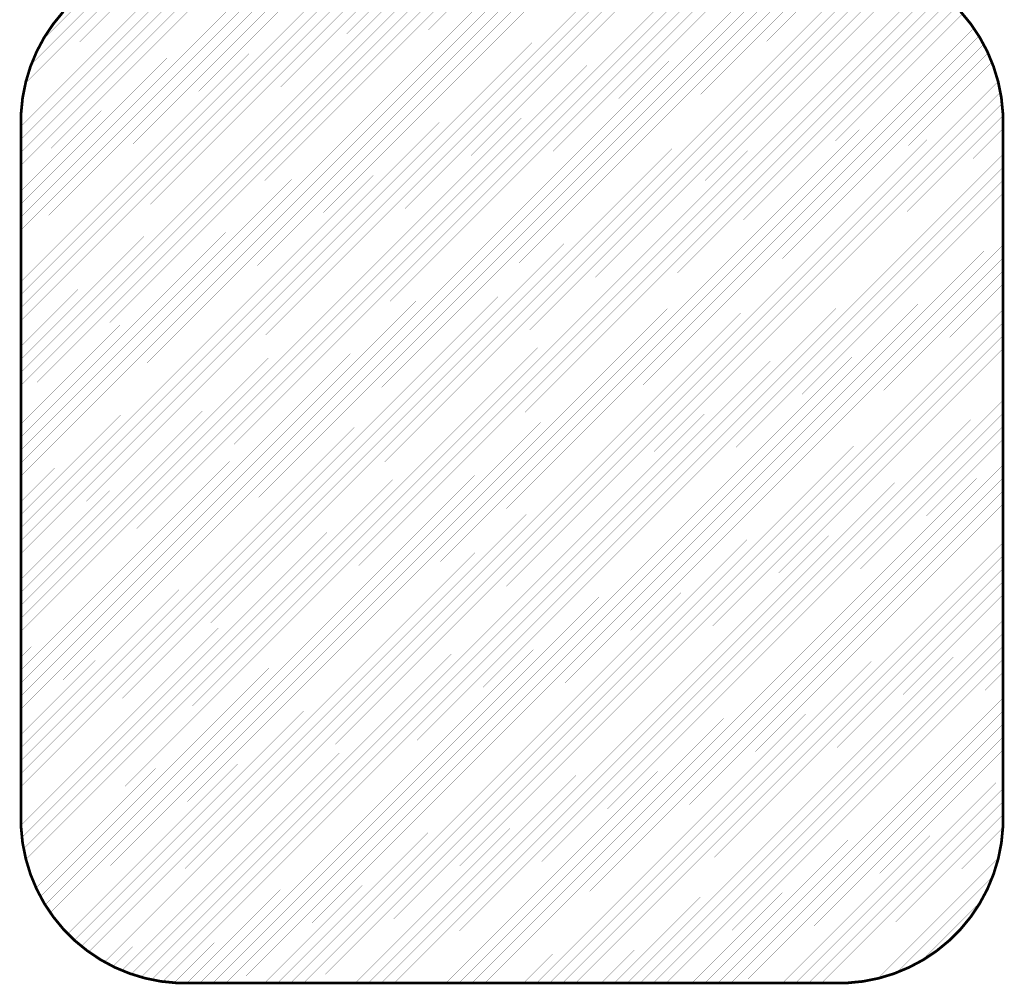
# Model space of a CAD drawing. Header units: inches. Extents: x -23 to 463, y -58 to 145.
# Tile 252 of 256: x 48 to 186, y -58 to 78. Entities that reach past the tile are written whole.
import ezdxf

# ---------------------------------------------------------------- set-up
doc = ezdxf.new("R2010")
doc.units = ezdxf.units.IN
doc.layers.add('Top Overlay', color=2, linetype='Continuous')

msp = doc.modelspace()

# ---------------------------------------------------------------- linework, layer by layer
at = {"layer": 'Top Overlay'}
for points, const_width in [([(48.42, 64.37), (70.25, 86.2)], 0.0254), ([(48.41, 62.55), (72.07, 86.2)], 0.0254), ([(48.41, 60.73), (73.88, 86.2)], 0.0254), ([(48.41, 58.92), (75.7, 86.2)], 0.0254), ([(48.41, 57.1), (77.51, 86.2)], 0.0254), ([(48.41, 55.28), (79.33, 86.2)], 0.0254), ([(48.41, 53.47), (81.14, 86.2)], 0.0254), ([(48.41, 51.65), (82.96, 86.2)], 0.0254), ([(48.41, 49.84), (84.78, 86.2)], 0.0254), ([(48.41, 48.02), (86.59, 86.2)], 0.0254), ([(48.41, 46.21), (88.41, 86.2)], 0.0254), ([(48.41, 44.39), (90.22, 86.2)], 0.0254), ([(48.41, 42.57), (92.04, 86.2)], 0.0254), ([(48.41, 40.76), (93.85, 86.2)], 0.0254), ([(48.41, 38.94), (95.67, 86.2)], 0.0254), ([(48.41, 37.13), (97.49, 86.2)], 0.0254), ([(48.41, 35.31), (99.3, 86.2)], 0.0254), ([(48.41, 33.5), (101.12, 86.2)], 0.0254), ([(48.41, 31.68), (102.93, 86.2)], 0.0254), ([(48.41, 29.86), (104.75, 86.2)], 0.0254), ([(48.41, 28.05), (106.56, 86.2)], 0.0254), ([(48.41, 26.23), (108.38, 86.2)], 0.0254), ([(48.41, 24.42), (110.2, 86.2)], 0.0254), ([(48.41, 22.6), (112.01, 86.2)], 0.0254), ([(48.41, 20.79), (113.83, 86.2)], 0.0254), ([(48.41, 18.97), (115.64, 86.2)], 0.0254), ([(48.41, 17.15), (117.46, 86.2)], 0.0254), ([(48.41, 15.34), (119.27, 86.2)], 0.0254), ([(48.41, 13.52), (121.09, 86.2)], 0.0254), ([(48.41, 11.71), (122.91, 86.2)], 0.0254), ([(48.41, 9.89), (124.72, 86.2)], 0.0254), ([(48.41, 8.07), (126.54, 86.2)], 0.0254), ([(48.41, 6.26), (128.35, 86.2)], 0.0254), ([(48.41, 4.44), (130.17, 86.2)], 0.0254), ([(48.41, 2.63), (131.99, 86.2)], 0.0254), ([(48.41, 0.81), (133.8, 86.2)], 0.0254), ([(48.41, -1), (135.62, 86.2)], 0.0254), ([(48.41, -2.82), (137.43, 86.2)], 0.0254), ([(48.41, -4.64), (139.25, 86.2)], 0.0254), ([(48.41, -6.45), (141.06, 86.2)], 0.0254), ([(48.41, -8.27), (142.88, 86.2)], 0.0254), ([(48.41, -10.08), (144.7, 86.2)], 0.0254), ([(48.41, -11.9), (146.51, 86.2)], 0.0254), ([(48.41, -13.71), (148.33, 86.2)], 0.0254), ([(48.41, -15.53), (150.14, 86.2)], 0.0254), ([(48.41, -17.35), (151.96, 86.2)], 0.0254), ([(48.41, -19.16), (153.77, 86.2)], 0.0254), ([(48.41, -20.98), (155.59, 86.2)], 0.0254), ([(48.41, -22.79), (157.41, 86.2)], 0.0254), ([(48.41, -24.61), (159.22, 86.2)], 0.0254), ([(48.41, -26.42), (161.04, 86.2)], 0.0254), ([(48.41, -28.24), (162.85, 86.2)], 0.0254), ([(48.41, -30.06), (164.63, 86.16)], 0.0254), ([(48.41, -31.87), (166.29, 86)], 0.0254), ([(48.41, -33.69), (167.82, 85.72)], 0.0254), ([(48.61, 66.38), (68.24, 86)], 0.0254), ([(48.41, -35.5), (169.28, 85.36)], 0.0254), ([(48.55, -37.18), (170.67, 84.94)], 0.0254), ([(48.79, -38.76), (171.97, 84.42)], 0.0254), ([(49.04, 68.62), (66, 85.58)], 0.0254), ([(49.85, 71.25), (63.37, 84.77)], 0.0254), ([(49.09, -40.27), (173.23, 83.86)], 0.0254), ([(49.51, -41.66), (174.41, 83.23)], 0.0254), ([(51.47, 74.68), (59.93, 83.15)], 0.0254), ([(49.99, -43.01), (175.54, 82.55)], 0.0254), ([(50.52, -44.29), (176.63, 81.82)], 0.0254), ([(51.14, -45.49), (177.64, 81.02)], 0.0254), ([(51.79, -46.65), (178.63, 80.19)], 0.0254), ([(52.52, -47.74), (179.54, 79.28)], 0.0254), ([(52.92, 76.9), (54.35, 78.65)], 0.381), ([(180.15, 78.65), (181.59, 76.9)], 0.381), ([(53.28, -48.79), (180.42, 78.34)], 0.0254), ([(54.1, -49.79), (181.24, 77.35)], 0.0254), ([(51.66, 75.02), (52.92, 76.9)], 0.381), ([(54.98, -50.72), (182, 76.3)], 0.0254), ([(181.59, 76.9), (182.84, 75.02)], 0.381), ([(50.6, 73.03), (51.66, 75.02)], 0.381), ([(55.89, -51.63), (182.73, 75.21)], 0.0254), ([(182.84, 75.02), (183.91, 73.03)], 0.381), ([(49.73, 70.94), (50.6, 73.03)], 0.381), ([(56.88, -52.45), (183.38, 74.04)], 0.0254), ([(183.91, 73.03), (184.77, 70.94)], 0.381), ([(57.9, -53.26), (183.99, 72.84)], 0.0254), ([(49.08, 68.78), (49.73, 70.94)], 0.381), ([(58.98, -53.98), (184.53, 71.56)], 0.0254), ([(184.77, 70.94), (185.43, 68.78)], 0.381), ([(60.12, -54.67), (185, 70.22)], 0.0254), ([(48.63, 66.56), (49.08, 68.78)], 0.381), ([(61.3, -55.3), (185.42, 68.82)], 0.0254), ([(185.43, 68.78), (185.87, 66.56)], 0.381), ([(48.41, 64.31), (48.63, 66.56)], 0.381), ([(62.56, -55.85), (185.73, 67.31)], 0.0254), ([(185.87, 66.56), (186.09, 64.31)], 0.381), ([(63.86, -56.37), (185.95, 65.72)], 0.0254), ([(48.41, 63.18), (48.41, 64.31)], 0.381), ([(65.25, -56.79), (186.09, 64.05)], 0.0254), ([(186.09, 63.18), (186.09, 64.31)], 0.381), ([(48.41, 63.18), (48.41, -34.6)], 0.381), ([(66.72, -57.14), (186.09, 62.23)], 0.0254), ([(186.09, -34.6), (186.09, 63.18)], 0.381), ([(68.25, -57.43), (186.09, 60.41)], 0.0254), ([(69.9, -57.59), (186.09, 58.6)], 0.0254), ([(71.69, -57.62), (186.09, 56.78)], 0.0254), ([(73.5, -57.62), (186.09, 54.97)], 0.0254), ([(75.32, -57.62), (186.09, 53.15)], 0.0254), ([(77.13, -57.62), (186.09, 51.34)], 0.0254), ([(78.95, -57.62), (186.09, 49.52)], 0.0254), ([(80.77, -57.62), (186.09, 47.7)], 0.0254), ([(82.58, -57.62), (186.09, 45.89)], 0.0254), ([(84.4, -57.62), (186.09, 44.07)], 0.0254), ([(86.21, -57.62), (186.09, 42.26)], 0.0254), ([(88.03, -57.62), (186.09, 40.44)], 0.0254), ([(89.84, -57.62), (186.09, 38.62)], 0.0254), ([(91.66, -57.62), (186.09, 36.81)], 0.0254), ([(93.48, -57.62), (186.09, 34.99)], 0.0254), ([(95.29, -57.62), (186.09, 33.18)], 0.0254), ([(97.11, -57.62), (186.09, 31.36)], 0.0254), ([(98.92, -57.62), (186.09, 29.55)], 0.0254), ([(100.74, -57.62), (186.09, 27.73)], 0.0254), ([(102.55, -57.62), (186.09, 25.91)], 0.0254), ([(104.37, -57.62), (186.09, 24.1)], 0.0254), ([(106.19, -57.62), (186.09, 22.28)], 0.0254), ([(108, -57.62), (186.09, 20.47)], 0.0254), ([(109.82, -57.62), (186.09, 18.65)], 0.0254), ([(111.63, -57.62), (186.09, 16.84)], 0.0254), ([(113.45, -57.62), (186.09, 15.02)], 0.0254), ([(115.26, -57.62), (186.09, 13.2)], 0.0254), ([(117.08, -57.62), (186.09, 11.39)], 0.0254), ([(118.9, -57.62), (186.09, 9.57)], 0.0254), ([(120.71, -57.62), (186.09, 7.76)], 0.0254), ([(122.53, -57.62), (186.09, 5.94)], 0.0254), ([(124.34, -57.62), (186.09, 4.13)], 0.0254), ([(126.16, -57.62), (186.09, 2.31)], 0.0254), ([(127.97, -57.62), (186.09, 0.49)], 0.0254), ([(129.79, -57.62), (186.09, -1.32)], 0.0254), ([(131.61, -57.62), (186.09, -3.14)], 0.0254), ([(133.42, -57.62), (186.09, -4.95)], 0.0254), ([(135.24, -57.62), (186.09, -6.77)], 0.0254), ([(137.05, -57.62), (186.09, -8.58)], 0.0254), ([(138.87, -57.62), (186.09, -10.4)], 0.0254), ([(140.69, -57.62), (186.09, -12.22)], 0.0254), ([(142.5, -57.62), (186.09, -14.03)], 0.0254), ([(144.32, -57.62), (186.09, -15.85)], 0.0254), ([(146.13, -57.62), (186.09, -17.66)], 0.0254), ([(147.95, -57.62), (186.09, -19.48)], 0.0254), ([(149.76, -57.62), (186.09, -21.29)], 0.0254), ([(151.58, -57.62), (186.09, -23.11)], 0.0254), ([(153.4, -57.62), (186.09, -24.93)], 0.0254), ([(155.21, -57.62), (186.09, -26.74)], 0.0254), ([(157.03, -57.62), (186.09, -28.56)], 0.0254), ([(158.84, -57.62), (186.09, -30.37)], 0.0254), ([(160.66, -57.62), (186.09, -32.19)], 0.0254), ([(48.41, -35.73), (48.41, -34.6)], 0.381), ([(162.47, -57.62), (186.09, -34)], 0.0254), ([(186.09, -35.73), (186.09, -34.6)], 0.381), ([(48.41, -35.73), (48.63, -37.98)], 0.381), ([(164.29, -57.62), (186.08, -35.83)], 0.0254), ([(185.87, -37.98), (186.09, -35.73)], 0.381), ([(48.63, -37.98), (49.08, -40.2)], 0.381), ([(166.31, -57.42), (185.89, -37.84)], 0.0254), ([(185.43, -40.2), (185.87, -37.98)], 0.381), ([(49.08, -40.2), (49.73, -42.36)], 0.381), ([(184.77, -42.36), (185.43, -40.2)], 0.381), ([(168.55, -56.99), (185.45, -40.09)], 0.0254), ([(49.73, -42.36), (50.6, -44.45)], 0.381), ([(171.2, -56.16), (184.63, -42.73)], 0.0254), ([(183.91, -44.45), (184.77, -42.36)], 0.381), ([(50.6, -44.45), (51.66, -46.45)], 0.381), ([(182.84, -46.44), (183.91, -44.45)], 0.381), ([(51.66, -46.45), (52.92, -48.32)], 0.381), ([(174.65, -54.53), (182.99, -46.18)], 0.0254), ([(181.59, -48.32), (182.84, -46.44)], 0.381), ([(52.92, -48.32), (54.35, -50.07)], 0.381), ([(180.15, -50.07), (181.59, -48.32)], 0.381), ([(54.35, -50.07), (55.95, -51.67)], 0.381), ([(178.55, -51.67), (180.15, -50.07)], 0.381), ([(55.95, -51.67), (57.7, -53.1)], 0.381), ([(176.81, -53.1), (178.55, -51.67)], 0.381), ([(57.7, -53.1), (59.58, -54.36)], 0.381), ([(174.93, -54.36), (176.81, -53.1)], 0.381), ([(59.58, -54.36), (61.57, -55.43)], 0.381), ([(172.93, -55.42), (174.93, -54.36)], 0.381), ([(61.57, -55.43), (63.66, -56.29)], 0.381), ([(63.66, -56.29), (65.82, -56.95)], 0.381), ([(168.68, -56.95), (170.85, -56.29)], 0.381), ([(170.85, -56.29), (172.93, -55.42)], 0.381), ([(65.82, -56.95), (68.04, -57.39)], 0.381), ([(68.04, -57.39), (70.29, -57.61)], 0.381), ([(70.29, -57.61), (71.42, -57.61)], 0.381), ([(71.42, -57.61), (163.09, -57.61)], 0.381), ([(163.09, -57.61), (164.22, -57.61)], 0.381), ([(164.22, -57.61), (166.47, -57.39)], 0.381), ([(166.47, -57.39), (168.68, -56.95)], 0.381)]:
    msp.add_lwpolyline(points, dxfattribs=dict(at, const_width=const_width))
for points, const_width in [([(181.23, 77.35, 1), (181.24, 77.35, 1)], 0.0127), ([(52.82, 76.9, 1), (53.01, 76.9, 1)], 0.191), ([(52.82, 76.9, 1), (53.01, 76.9, 1)], 0.191), ([(181.49, 76.9, 1), (181.68, 76.9, 1)], 0.191), ([(181.49, 76.9, 1), (181.68, 76.9, 1)], 0.191), ([(182, 76.3, 1), (182.01, 76.3, 1)], 0.0127), ([(51.46, 74.68, 1), (51.48, 74.68, 1)], 0.0127), ([(51.57, 75.02, 1), (51.76, 75.02, 1)], 0.191), ([(51.57, 75.02, 1), (51.76, 75.02, 1)], 0.191), ([(182.75, 75.02, 1), (182.94, 75.02, 1)], 0.191), ([(182.75, 75.02, 1), (182.94, 75.02, 1)], 0.191), ([(182.72, 75.21, 1), (182.74, 75.21, 1)], 0.0127), ([(50.5, 73.03, 1), (50.69, 73.03, 1)], 0.191), ([(50.5, 73.03, 1), (50.69, 73.03, 1)], 0.191), ([(183.37, 74.04, 1), (183.38, 74.04, 1)], 0.0127), ([(183.81, 73.03, 1), (184, 73.03, 1)], 0.191), ([(183.81, 73.03, 1), (184, 73.03, 1)], 0.191), ([(183.99, 72.84, 1), (184, 72.84, 1)], 0.0127), ([(49.64, 70.94, 1), (49.83, 70.94, 1)], 0.191), ([(49.64, 70.94, 1), (49.83, 70.94, 1)], 0.191), ([(49.84, 71.25, 1), (49.86, 71.25, 1)], 0.0127), ([(184.52, 71.56, 1), (184.53, 71.56, 1)], 0.0127), ([(184.68, 70.94, 1), (184.87, 70.94, 1)], 0.191), ([(184.68, 70.94, 1), (184.87, 70.94, 1)], 0.191), ([(184.99, 70.22, 1), (185.01, 70.22, 1)], 0.0127), ([(48.98, 68.78, 1), (49.17, 68.78, 1)], 0.191), ([(48.98, 68.78, 1), (49.17, 68.78, 1)], 0.191), ([(49.03, 68.62, 1), (49.05, 68.62, 1)], 0.0127), ([(185.33, 68.78, 1), (185.52, 68.78, 1)], 0.191), ([(185.33, 68.78, 1), (185.52, 68.78, 1)], 0.191), ([(185.42, 68.82, 1), (185.43, 68.82, 1)], 0.0127), ([(48.54, 66.56, 1), (48.73, 66.56, 1)], 0.191), ([(48.54, 66.56, 1), (48.73, 66.56, 1)], 0.191), ([(48.61, 66.38, 1), (48.62, 66.38, 1)], 0.0127), ([(185.78, 66.56, 1), (185.97, 66.56, 1)], 0.191), ([(185.78, 66.56, 1), (185.97, 66.56, 1)], 0.191), ([(185.72, 67.31, 1), (185.73, 67.31, 1)], 0.0127), ([(185.95, 65.72, 1), (185.96, 65.72, 1)], 0.0127), ([(48.32, 64.31, 1), (48.51, 64.31, 1)], 0.191), ([(48.32, 64.31, 1), (48.51, 64.31, 1)], 0.191), ([(48.41, 64.37, 1), (48.42, 64.37, 1)], 0.0127), ([(186, 64.31, 1), (186.19, 64.31, 1)], 0.191), ([(186, 64.31, 1), (186.19, 64.31, 1)], 0.191), ([(186.09, 64.05, 1), (186.1, 64.05, 1)], 0.0127), ([(48.32, 63.18, 1), (48.51, 63.18, 1)], 0.191), ([(48.32, 63.18, 1), (48.51, 63.18, 1)], 0.191), ([(48.41, 62.55, 1), (48.42, 62.55, 1)], 0.0127), ([(186, 63.18, 1), (186.19, 63.18, 1)], 0.191), ([(186, 63.18, 1), (186.19, 63.18, 1)], 0.191), ([(186.09, 62.23, 1), (186.1, 62.23, 1)], 0.0127), ([(48.41, 60.73, 1), (48.42, 60.73, 1)], 0.0127), ([(186.09, 60.41, 1), (186.1, 60.41, 1)], 0.0127), ([(48.41, 58.92, 1), (48.42, 58.92, 1)], 0.0127), ([(186.09, 58.6, 1), (186.1, 58.6, 1)], 0.0127), ([(48.41, 57.1, 1), (48.42, 57.1, 1)], 0.0127), ([(186.09, 56.78, 1), (186.1, 56.78, 1)], 0.0127), ([(48.41, 55.28, 1), (48.42, 55.28, 1)], 0.0127), ([(186.09, 54.97, 1), (186.1, 54.97, 1)], 0.0127), ([(48.41, 53.47, 1), (48.42, 53.47, 1)], 0.0127), ([(186.09, 53.15, 1), (186.1, 53.15, 1)], 0.0127), ([(48.41, 51.65, 1), (48.42, 51.65, 1)], 0.0127), ([(186.09, 51.34, 1), (186.1, 51.34, 1)], 0.0127), ([(48.41, 49.84, 1), (48.42, 49.84, 1)], 0.0127), ([(186.09, 49.52, 1), (186.1, 49.52, 1)], 0.0127), ([(48.41, 48.02, 1), (48.42, 48.02, 1)], 0.0127), ([(186.09, 47.7, 1), (186.1, 47.7, 1)], 0.0127), ([(48.41, 46.21, 1), (48.42, 46.21, 1)], 0.0127), ([(186.09, 45.89, 1), (186.1, 45.89, 1)], 0.0127), ([(48.41, 44.39, 1), (48.42, 44.39, 1)], 0.0127), ([(186.09, 44.07, 1), (186.1, 44.07, 1)], 0.0127), ([(48.41, 42.57, 1), (48.42, 42.57, 1)], 0.0127), ([(186.09, 42.26, 1), (186.1, 42.26, 1)], 0.0127), ([(48.41, 40.76, 1), (48.42, 40.76, 1)], 0.0127), ([(186.09, 40.44, 1), (186.1, 40.44, 1)], 0.0127), ([(48.41, 38.94, 1), (48.42, 38.94, 1)], 0.0127), ([(186.09, 38.62, 1), (186.1, 38.62, 1)], 0.0127), ([(48.41, 37.13, 1), (48.42, 37.13, 1)], 0.0127), ([(186.09, 36.81, 1), (186.1, 36.81, 1)], 0.0127), ([(48.41, 35.31, 1), (48.42, 35.31, 1)], 0.0127), ([(186.09, 34.99, 1), (186.1, 34.99, 1)], 0.0127), ([(48.41, 33.5, 1), (48.42, 33.5, 1)], 0.0127), ([(186.09, 33.18, 1), (186.1, 33.18, 1)], 0.0127), ([(48.41, 31.68, 1), (48.42, 31.68, 1)], 0.0127), ([(186.09, 31.36, 1), (186.1, 31.36, 1)], 0.0127), ([(48.41, 29.86, 1), (48.42, 29.86, 1)], 0.0127), ([(186.09, 29.55, 1), (186.1, 29.55, 1)], 0.0127), ([(48.41, 28.05, 1), (48.42, 28.05, 1)], 0.0127), ([(186.09, 27.73, 1), (186.1, 27.73, 1)], 0.0127), ([(48.41, 26.23, 1), (48.42, 26.23, 1)], 0.0127), ([(186.09, 25.91, 1), (186.1, 25.91, 1)], 0.0127), ([(48.41, 24.42, 1), (48.42, 24.42, 1)], 0.0127), ([(186.09, 24.1, 1), (186.1, 24.1, 1)], 0.0127), ([(48.41, 22.6, 1), (48.42, 22.6, 1)], 0.0127), ([(186.09, 22.28, 1), (186.1, 22.28, 1)], 0.0127), ([(48.41, 20.79, 1), (48.42, 20.79, 1)], 0.0127), ([(186.09, 20.47, 1), (186.1, 20.47, 1)], 0.0127), ([(48.41, 18.97, 1), (48.42, 18.97, 1)], 0.0127), ([(186.09, 18.65, 1), (186.1, 18.65, 1)], 0.0127), ([(48.41, 17.15, 1), (48.42, 17.15, 1)], 0.0127), ([(186.09, 16.84, 1), (186.1, 16.84, 1)], 0.0127), ([(48.41, 15.34, 1), (48.42, 15.34, 1)], 0.0127), ([(186.09, 15.02, 1), (186.1, 15.02, 1)], 0.0127), ([(48.41, 13.52, 1), (48.42, 13.52, 1)], 0.0127), ([(186.09, 13.2, 1), (186.1, 13.2, 1)], 0.0127), ([(48.41, 11.71, 1), (48.42, 11.71, 1)], 0.0127), ([(186.09, 11.39, 1), (186.1, 11.39, 1)], 0.0127), ([(48.41, 9.89, 1), (48.42, 9.89, 1)], 0.0127), ([(186.09, 9.57, 1), (186.1, 9.57, 1)], 0.0127), ([(48.41, 8.07, 1), (48.42, 8.07, 1)], 0.0127), ([(186.09, 7.76, 1), (186.1, 7.76, 1)], 0.0127), ([(48.41, 6.26, 1), (48.42, 6.26, 1)], 0.0127), ([(186.09, 5.94, 1), (186.1, 5.94, 1)], 0.0127), ([(48.41, 4.44, 1), (48.42, 4.44, 1)], 0.0127), ([(186.09, 4.13, 1), (186.1, 4.13, 1)], 0.0127), ([(48.41, 2.63, 1), (48.42, 2.63, 1)], 0.0127), ([(186.09, 2.31, 1), (186.1, 2.31, 1)], 0.0127), ([(48.41, 0.81, 1), (48.42, 0.81, 1)], 0.0127), ([(186.09, 0.49, 1), (186.1, 0.49, 1)], 0.0127), ([(48.41, -1, 1), (48.42, -1, 1)], 0.0127), ([(186.09, -1.32, 1), (186.1, -1.32, 1)], 0.0127), ([(48.41, -2.82, 1), (48.42, -2.82, 1)], 0.0127), ([(186.09, -3.14, 1), (186.1, -3.14, 1)], 0.0127), ([(48.41, -4.64, 1), (48.42, -4.64, 1)], 0.0127), ([(186.09, -4.95, 1), (186.1, -4.95, 1)], 0.0127), ([(48.41, -6.45, 1), (48.42, -6.45, 1)], 0.0127), ([(186.09, -6.77, 1), (186.1, -6.77, 1)], 0.0127), ([(48.41, -8.27, 1), (48.42, -8.27, 1)], 0.0127), ([(186.09, -8.58, 1), (186.1, -8.58, 1)], 0.0127), ([(48.41, -10.08, 1), (48.42, -10.08, 1)], 0.0127), ([(186.09, -10.4, 1), (186.1, -10.4, 1)], 0.0127), ([(48.41, -11.9, 1), (48.42, -11.9, 1)], 0.0127), ([(186.09, -12.22, 1), (186.1, -12.22, 1)], 0.0127), ([(48.41, -13.71, 1), (48.42, -13.71, 1)], 0.0127), ([(186.09, -14.03, 1), (186.1, -14.03, 1)], 0.0127), ([(48.41, -15.53, 1), (48.42, -15.53, 1)], 0.0127), ([(186.09, -15.85, 1), (186.1, -15.85, 1)], 0.0127), ([(48.41, -17.35, 1), (48.42, -17.35, 1)], 0.0127), ([(186.09, -17.66, 1), (186.1, -17.66, 1)], 0.0127), ([(48.41, -19.16, 1), (48.42, -19.16, 1)], 0.0127), ([(186.09, -19.48, 1), (186.1, -19.48, 1)], 0.0127), ([(48.41, -20.98, 1), (48.42, -20.98, 1)], 0.0127), ([(186.09, -21.29, 1), (186.1, -21.29, 1)], 0.0127), ([(48.41, -22.79, 1), (48.42, -22.79, 1)], 0.0127), ([(186.09, -23.11, 1), (186.1, -23.11, 1)], 0.0127), ([(48.41, -24.61, 1), (48.42, -24.61, 1)], 0.0127), ([(186.09, -24.93, 1), (186.1, -24.93, 1)], 0.0127), ([(48.41, -26.42, 1), (48.42, -26.42, 1)], 0.0127), ([(186.09, -26.74, 1), (186.1, -26.74, 1)], 0.0127), ([(48.41, -28.24, 1), (48.42, -28.24, 1)], 0.0127), ([(186.09, -28.56, 1), (186.1, -28.56, 1)], 0.0127), ([(48.41, -30.06, 1), (48.42, -30.06, 1)], 0.0127), ([(186.09, -30.37, 1), (186.1, -30.37, 1)], 0.0127), ([(48.41, -31.87, 1), (48.42, -31.87, 1)], 0.0127), ([(186.09, -32.19, 1), (186.1, -32.19, 1)], 0.0127), ([(48.32, -34.6, 1), (48.51, -34.6, 1)], 0.191), ([(48.32, -34.6, 1), (48.51, -34.6, 1)], 0.191), ([(48.41, -33.69, 1), (48.42, -33.69, 1)], 0.0127), ([(186, -34.6, 1), (186.19, -34.6, 1)], 0.191), ([(186, -34.6, 1), (186.19, -34.6, 1)], 0.191), ([(186.09, -34, 1), (186.1, -34, 1)], 0.0127), ([(48.32, -35.73, 1), (48.51, -35.73, 1)], 0.191), ([(48.32, -35.73, 1), (48.51, -35.73, 1)], 0.191), ([(48.41, -35.5, 1), (48.42, -35.5, 1)], 0.0127), ([(186, -35.73, 1), (186.19, -35.73, 1)], 0.191), ([(186, -35.73, 1), (186.19, -35.73, 1)], 0.191), ([(186.08, -35.83, 1), (186.09, -35.83, 1)], 0.0127), ([(48.55, -37.18, 1), (48.56, -37.18, 1)], 0.0127), ([(48.54, -37.98, 1), (48.73, -37.98, 1)], 0.191), ([(48.54, -37.98, 1), (48.73, -37.98, 1)], 0.191), ([(185.77, -37.98, 1), (185.96, -37.98, 1)], 0.191), ([(185.77, -37.98, 1), (185.96, -37.98, 1)], 0.191), ([(185.88, -37.84, 1), (185.89, -37.84, 1)], 0.0127), ([(48.78, -38.76, 1), (48.79, -38.76, 1)], 0.0127), ([(48.98, -40.2, 1), (49.17, -40.2, 1)], 0.191), ([(48.98, -40.2, 1), (49.17, -40.2, 1)], 0.191), ([(185.33, -40.2, 1), (185.52, -40.2, 1)], 0.191), ([(185.33, -40.2, 1), (185.52, -40.2, 1)], 0.191), ([(49.09, -40.27, 1), (49.1, -40.27, 1)], 0.0127), ([(185.45, -40.09, 1), (185.46, -40.09, 1)], 0.0127), ([(49.51, -41.66, 1), (49.52, -41.66, 1)], 0.0127), ([(49.64, -42.36, 1), (49.83, -42.36, 1)], 0.191), ([(49.64, -42.36, 1), (49.83, -42.36, 1)], 0.191), ([(184.68, -42.36, 1), (184.87, -42.36, 1)], 0.191), ([(184.68, -42.36, 1), (184.87, -42.36, 1)], 0.191), ([(184.62, -42.73, 1), (184.63, -42.73, 1)], 0.0127), ([(49.98, -43.01, 1), (50, -43.01, 1)], 0.0127), ([(50.5, -44.45, 1), (50.69, -44.45, 1)], 0.191), ([(50.5, -44.45, 1), (50.69, -44.45, 1)], 0.191), ([(50.52, -44.29, 1), (50.53, -44.29, 1)], 0.0127), ([(51.13, -45.49, 1), (51.15, -45.49, 1)], 0.0127), ([(183.81, -44.45, 1), (184, -44.45, 1)], 0.191), ([(183.81, -44.45, 1), (184, -44.45, 1)], 0.191), ([(51.57, -46.45, 1), (51.76, -46.45, 1)], 0.191), ([(51.57, -46.45, 1), (51.76, -46.45, 1)], 0.191), ([(51.78, -46.65, 1), (51.79, -46.65, 1)], 0.0127), ([(182.75, -46.44, 1), (182.94, -46.44, 1)], 0.191), ([(182.75, -46.44, 1), (182.94, -46.44, 1)], 0.191), ([(182.99, -46.18, 1), (183, -46.18, 1)], 0.0127), ([(52.51, -47.74, 1), (52.52, -47.74, 1)], 0.0127), ([(52.82, -48.32, 1), (53.01, -48.32, 1)], 0.191), ([(52.82, -48.32, 1), (53.01, -48.32, 1)], 0.191), ([(181.49, -48.32, 1), (181.68, -48.32, 1)], 0.191), ([(181.49, -48.32, 1), (181.68, -48.32, 1)], 0.191), ([(53.28, -48.79, 1), (53.29, -48.79, 1)], 0.0127), ([(54.1, -49.79, 1), (54.11, -49.79, 1)], 0.0127), ([(54.26, -50.07, 1), (54.45, -50.07, 1)], 0.191), ([(54.26, -50.07, 1), (54.45, -50.07, 1)], 0.191), ([(54.98, -50.72, 1), (54.99, -50.72, 1)], 0.0127), ([(180.06, -50.07, 1), (180.25, -50.07, 1)], 0.191), ([(180.06, -50.07, 1), (180.25, -50.07, 1)], 0.191), ([(55.86, -51.67, 1), (56.05, -51.67, 1)], 0.191), ([(55.86, -51.67, 1), (56.05, -51.67, 1)], 0.191), ([(55.88, -51.63, 1), (55.9, -51.63, 1)], 0.0127), ([(56.88, -52.45, 1), (56.89, -52.45, 1)], 0.0127), ([(178.46, -51.67, 1), (178.65, -51.67, 1)], 0.191), ([(178.46, -51.67, 1), (178.65, -51.67, 1)], 0.191), ([(57.6, -53.1, 1), (57.79, -53.1, 1)], 0.191), ([(57.6, -53.1, 1), (57.79, -53.1, 1)], 0.191), ([(57.89, -53.26, 1), (57.9, -53.26, 1)], 0.0127), ([(176.71, -53.1, 1), (176.9, -53.1, 1)], 0.191), ([(176.71, -53.1, 1), (176.9, -53.1, 1)], 0.191), ([(58.98, -53.98, 1), (58.99, -53.98, 1)], 0.0127), ([(59.48, -54.36, 1), (59.67, -54.36, 1)], 0.191), ([(59.48, -54.36, 1), (59.67, -54.36, 1)], 0.191), ([(60.11, -54.67, 1), (60.12, -54.67, 1)], 0.0127), ([(174.64, -54.53, 1), (174.65, -54.53, 1)], 0.0127), ([(174.83, -54.36, 1), (175.02, -54.36, 1)], 0.191), ([(174.83, -54.36, 1), (175.02, -54.36, 1)], 0.191), ([(61.29, -55.3, 1), (61.31, -55.3, 1)], 0.0127), ([(61.48, -55.43, 1), (61.67, -55.43, 1)], 0.191), ([(61.48, -55.43, 1), (61.67, -55.43, 1)], 0.191), ([(62.55, -55.85, 1), (62.57, -55.85, 1)], 0.0127), ([(63.56, -56.29, 1), (63.75, -56.29, 1)], 0.191), ([(63.56, -56.29, 1), (63.75, -56.29, 1)], 0.191), ([(63.85, -56.37, 1), (63.87, -56.37, 1)], 0.0127), ([(170.75, -56.29, 1), (170.94, -56.29, 1)], 0.191), ([(170.75, -56.29, 1), (170.94, -56.29, 1)], 0.191), ([(171.19, -56.16, 1), (171.2, -56.16, 1)], 0.0127), ([(172.84, -55.42, 1), (173.03, -55.42, 1)], 0.191), ([(172.84, -55.42, 1), (173.03, -55.42, 1)], 0.191), ([(65.25, -56.79, 1), (65.26, -56.79, 1)], 0.0127), ([(65.73, -56.95, 1), (65.92, -56.95, 1)], 0.191), ([(65.73, -56.95, 1), (65.92, -56.95, 1)], 0.191), ([(66.71, -57.14, 1), (66.72, -57.14, 1)], 0.0127), ([(67.94, -57.39, 1), (68.13, -57.39, 1)], 0.191), ([(67.94, -57.39, 1), (68.13, -57.39, 1)], 0.191), ([(68.24, -57.43, 1), (68.26, -57.43, 1)], 0.0127), ([(69.9, -57.59, 1), (69.91, -57.59, 1)], 0.0127), ([(70.19, -57.61, 1), (70.38, -57.61, 1)], 0.191), ([(70.19, -57.61, 1), (70.38, -57.61, 1)], 0.191), ([(71.32, -57.61, 1), (71.51, -57.61, 1)], 0.191), ([(71.32, -57.61, 1), (71.51, -57.61, 1)], 0.191), ([(71.68, -57.62, 1), (71.69, -57.62, 1)], 0.0127), ([(73.5, -57.62, 1), (73.51, -57.62, 1)], 0.0127), ([(75.31, -57.62, 1), (75.32, -57.62, 1)], 0.0127), ([(77.13, -57.62, 1), (77.14, -57.62, 1)], 0.0127), ([(78.94, -57.62, 1), (78.96, -57.62, 1)], 0.0127), ([(80.76, -57.62, 1), (80.77, -57.62, 1)], 0.0127), ([(82.57, -57.62, 1), (82.59, -57.62, 1)], 0.0127), ([(84.39, -57.62, 1), (84.4, -57.62, 1)], 0.0127), ([(86.21, -57.62, 1), (86.22, -57.62, 1)], 0.0127), ([(88.02, -57.62, 1), (88.03, -57.62, 1)], 0.0127), ([(89.84, -57.62, 1), (89.85, -57.62, 1)], 0.0127), ([(91.65, -57.62, 1), (91.67, -57.62, 1)], 0.0127), ([(93.47, -57.62, 1), (93.48, -57.62, 1)], 0.0127), ([(95.29, -57.62, 1), (95.3, -57.62, 1)], 0.0127), ([(97.1, -57.62, 1), (97.11, -57.62, 1)], 0.0127), ([(98.92, -57.62, 1), (98.93, -57.62, 1)], 0.0127), ([(100.73, -57.62, 1), (100.74, -57.62, 1)], 0.0127), ([(102.55, -57.62, 1), (102.56, -57.62, 1)], 0.0127), ([(104.36, -57.62, 1), (104.38, -57.62, 1)], 0.0127), ([(106.18, -57.62, 1), (106.19, -57.62, 1)], 0.0127), ([(108, -57.62, 1), (108.01, -57.62, 1)], 0.0127), ([(109.81, -57.62, 1), (109.82, -57.62, 1)], 0.0127), ([(111.63, -57.62, 1), (111.64, -57.62, 1)], 0.0127), ([(113.44, -57.62, 1), (113.46, -57.62, 1)], 0.0127), ([(115.26, -57.62, 1), (115.27, -57.62, 1)], 0.0127), ([(117.07, -57.62, 1), (117.09, -57.62, 1)], 0.0127), ([(118.89, -57.62, 1), (118.9, -57.62, 1)], 0.0127), ([(120.71, -57.62, 1), (120.72, -57.62, 1)], 0.0127), ([(122.52, -57.62, 1), (122.53, -57.62, 1)], 0.0127), ([(124.34, -57.62, 1), (124.35, -57.62, 1)], 0.0127), ([(126.15, -57.62, 1), (126.17, -57.62, 1)], 0.0127), ([(127.97, -57.62, 1), (127.98, -57.62, 1)], 0.0127), ([(129.78, -57.62, 1), (129.8, -57.62, 1)], 0.0127), ([(131.6, -57.62, 1), (131.61, -57.62, 1)], 0.0127), ([(133.42, -57.62, 1), (133.43, -57.62, 1)], 0.0127), ([(135.23, -57.62, 1), (135.24, -57.62, 1)], 0.0127), ([(137.05, -57.62, 1), (137.06, -57.62, 1)], 0.0127), ([(138.86, -57.62, 1), (138.88, -57.62, 1)], 0.0127), ([(140.68, -57.62, 1), (140.69, -57.62, 1)], 0.0127), ([(142.49, -57.62, 1), (142.51, -57.62, 1)], 0.0127), ([(144.31, -57.62, 1), (144.32, -57.62, 1)], 0.0127), ([(146.13, -57.62, 1), (146.14, -57.62, 1)], 0.0127), ([(147.94, -57.62, 1), (147.95, -57.62, 1)], 0.0127), ([(149.76, -57.62, 1), (149.77, -57.62, 1)], 0.0127), ([(151.57, -57.62, 1), (151.59, -57.62, 1)], 0.0127), ([(153.39, -57.62, 1), (153.4, -57.62, 1)], 0.0127), ([(155.2, -57.62, 1), (155.22, -57.62, 1)], 0.0127), ([(157.02, -57.62, 1), (157.03, -57.62, 1)], 0.0127), ([(158.84, -57.62, 1), (158.85, -57.62, 1)], 0.0127), ([(160.65, -57.62, 1), (160.66, -57.62, 1)], 0.0127), ([(162.47, -57.62, 1), (162.48, -57.62, 1)], 0.0127), ([(162.99, -57.61, 1), (163.18, -57.61, 1)], 0.191), ([(162.99, -57.61, 1), (163.18, -57.61, 1)], 0.191), ([(164.12, -57.61, 1), (164.31, -57.61, 1)], 0.191), ([(164.12, -57.61, 1), (164.31, -57.61, 1)], 0.191), ([(164.29, -57.62, 1), (164.3, -57.62, 1)], 0.0127), ([(166.37, -57.39, 1), (166.56, -57.39, 1)], 0.191), ([(166.37, -57.39, 1), (166.56, -57.39, 1)], 0.191), ([(166.3, -57.42, 1), (166.31, -57.42, 1)], 0.0127), ([(168.59, -56.95, 1), (168.78, -56.95, 1)], 0.191), ([(168.59, -56.95, 1), (168.78, -56.95, 1)], 0.191), ([(168.55, -56.99, 1), (168.56, -56.99, 1)], 0.0127)]:
    msp.add_lwpolyline(points, format="xyb", close=True, dxfattribs=dict(at, const_width=const_width))

doc.saveas('drawing.dxf')
